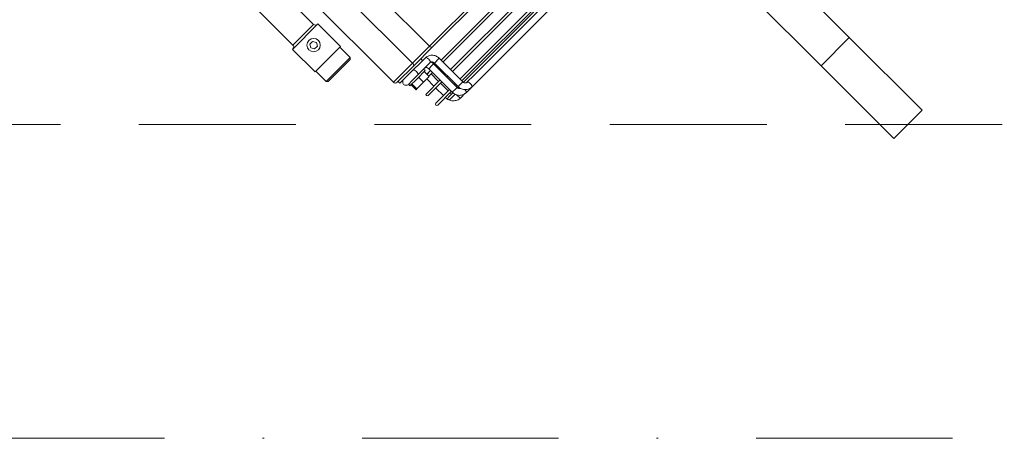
# Model space of a CAD drawing. Header units: millimetres. Extents: x -96593 to 66336, y -23969 to 7139.
# Tile 146 of 256: x -88715 to -88652, y -613 to -587. Entities that reach past the tile are written whole.
import ezdxf

# ---------------------------------------------------------------- set-up
doc = ezdxf.new("R2010")
doc.units = ezdxf.units.MM
doc.linetypes.add('DASHDOT', pattern=[1, 0.5, -0.25, 0, -0.25])
doc.linetypes.add('DASHED', pattern=[0.75, 0.5, -0.25])
for name, color, linetype, lineweight in [('mm_punktwstawienia', 1, 'Continuous', 50), ('PG_OSIE', 1, 'DASHDOT', 18), ('PG_PODCIĄGI', 1, 'DASHED', 18)]:
    doc.layers.add(name, color=color, linetype=linetype, lineweight=lineweight)

# ---------------------------------------------------------------- blocks, each defined once
blk = doc.blocks.new('W_Gorny')
at = {"color": 7, "linetype": 'Continuous', "lineweight": 13}
for p, q in [((143.801, 251.724), (146.801, 251.724)), ((143.801, 244.007), (143.801, 251.724)), ((146.801, 244.007), (146.801, 251.724)), ((146.801, 244.007), (143.801, 244.007)), ((143.801, 230.641), (143.801, 244.007)), ((146.801, 230.641), (146.801, 244.007)), ((123.446, 226.614), (123.017, 226.614)), ((124.155, 226.624), (123.553, 226.624)), ((134.088, 226.624), (124.155, 226.624)), ((122.878, 226.124), (122.351, 226.124)), ((122.351, 225.924), (122.841, 225.924)), ((122.852, 225.874), (122.852, 223.374)), ((123.209, 225.874), (122.852, 225.874)), ((123.352, 225.874), (123.209, 225.874)), ((123.351, 225.924), (123.457, 225.924)), ((123.352, 223.374), (123.352, 225.874)), ((123.453, 225.874), (123.453, 223.374)), ((123.453, 225.874), (123.953, 225.874)), ((123.949, 225.924), (136.933, 225.924)), ((123.953, 223.374), (123.953, 225.874)), ((124.155, 226.124), (124.886, 226.124)), ((136.965, 226.124), (124.886, 226.124)), ((122.852, 225.774), (121.401, 225.774)), ((121.401, 225.574), (122.852, 225.574)), ((122.201, 225.574), (122.201, 224.774)), ((122.701, 224.774), (122.701, 225.574)), ((123.453, 225.774), (123.352, 225.774)), ((123.352, 225.574), (123.453, 225.574)), ((136.928, 225.774), (123.953, 225.774)), ((123.953, 225.574), (136.932, 225.574)), ((122.852, 224.774), (121.401, 224.774)), ((121.401, 224.574), (122.852, 224.574)), ((122.201, 224.574), (122.201, 223.814)), ((122.701, 223.774), (122.701, 224.574)), ((123.453, 224.774), (123.352, 224.774)), ((123.352, 224.574), (123.453, 224.574)), ((136.932, 224.774), (123.953, 224.774)), ((123.953, 224.574), (136.932, 224.574)), ((121.061, 223.814), (121.061, 223.284)), ((121.061, 223.814), (121.159, 223.814)), ((121.159, 223.814), (121.159, 223.284)), ((121.159, 223.814), (121.852, 223.814)), ((121.852, 223.814), (121.852, 223.284)), ((121.852, 223.814), (122.448, 223.814)), ((122.448, 223.814), (122.448, 223.284)), ((122.852, 223.774), (122.448, 223.774)), ((123.453, 223.774), (123.352, 223.774)), ((136.932, 223.774), (123.953, 223.774)), ((121.341, 223.124), (120.941, 223.124)), ((120.954, 223.284), (120.954, 223.124)), ((121.667, 223.284), (120.954, 223.284)), ((121.667, 223.124), (121.341, 223.124)), ((122.554, 223.284), (121.667, 223.284)), ((122.405, 223.124), (121.667, 223.124)), ((123.252, 223.124), (122.405, 223.124)), ((122.448, 223.574), (122.852, 223.574)), ((122.448, 223.564), (122.701, 223.564)), ((122.554, 223.124), (122.554, 223.284)), ((122.701, 223.564), (122.701, 223.574)), ((123.209, 223.374), (122.852, 223.374)), ((123.352, 223.374), (123.209, 223.374)), ((123.352, 223.574), (123.453, 223.574)), ((123.453, 223.374), (123.953, 223.374)), ((123.953, 223.574), (136.932, 223.574)), ((120.254, 222.224), (120.254, 212.138)), ((122.281, 222.224), (120.254, 222.224)), ((120.454, 222.424), (122.211, 222.424)), ((120.554, 222.624), (120.554, 222.424)), ((121.754, 222.624), (120.554, 222.624)), ((122.935, 222.624), (121.754, 222.624)), ((122.211, 222.424), (124.25, 222.424)), ((122.281, 213.337), (122.281, 222.224)), ((124.08, 222.224), (122.281, 222.224)), ((122.935, 222.624), (123.252, 222.624)), ((122.954, 222.424), (122.954, 222.624)), ((124.08, 222.224), (124.08, 214.424)), ((143.801, 222.224), (124.08, 222.224)), ((124.25, 222.424), (143.801, 222.424)), ((116.831, 218.724), (116.731, 218.624)), ((116.731, 218.624), (116.731, 217.524)), ((119.271, 218.624), (116.731, 218.624)), ((116.831, 218.724), (119.171, 218.724)), ((119.271, 218.624), (119.171, 218.724)), ((119.271, 217.524), (119.271, 218.624)), ((116.651, 217.524), (116.651, 215.124)), ((119.351, 217.524), (116.651, 217.524)), ((119.351, 215.124), (119.351, 217.524)), ((117.857, 216.274), (117.713, 216.024)), ((118.146, 216.274), (117.857, 216.274)), ((118.29, 216.024), (118.146, 216.274)), ((117.713, 216.024), (117.857, 215.774)), ((117.857, 215.774), (118.146, 215.774)), ((118.146, 215.774), (118.29, 216.024)), ((119.351, 215.124), (116.651, 215.124)), ((116.901, 214.924), (116.901, 210.404)), ((119.101, 214.924), (116.901, 214.924)), ((119.101, 210.962), (119.101, 214.924))]:
    blk.add_line(p, q, dxfattribs=at)
at = {"color": 7, "linetype": 'Continuous', "lineweight": 13, "flags": 128}
for points in [[(123.017, 226.614), (122.984, 226.595), (122.957, 226.541), (122.939, 226.46), (122.933, 226.364), (122.939, 226.269), (122.944, 226.239)], [(123.66, 226.402), (123.652, 226.47), (123.629, 226.551), (123.594, 226.605), (123.553, 226.624), (123.553, 226.624)], [(124.155, 226.624), (124.196, 226.605), (124.23, 226.551), (124.254, 226.47), (124.262, 226.374), (124.254, 226.279), (124.23, 226.198), (124.196, 226.143), (124.157, 226.124)], [(121.942, 223.124), (121.983, 223.105), (122.018, 223.051), (122.041, 222.97), (122.049, 222.874), (122.041, 222.779), (122.018, 222.698), (121.983, 222.643), (121.942, 222.624)], [(123.252, 223.124), (123.293, 223.105), (123.327, 223.051), (123.351, 222.97), (123.359, 222.874), (123.351, 222.779), (123.327, 222.698), (123.293, 222.643), (123.252, 222.624)], [(122.211, 222.424), (122.224, 222.421), (122.237, 222.409), (122.25, 222.391), (122.26, 222.366), (122.269, 222.335), (122.275, 222.301), (122.279, 222.263), (122.281, 222.224)]]:
    blk.add_lwpolyline(points, dxfattribs=at)
at = {"color": 7, "linetype": 'Continuous', "lineweight": 13}
blk.add_circle((118.001, 216.024), 0.5, dxfattribs=at)
for centre, radius, start, end in [((122.351, 226.024), 0.1, 90, 270), ((121.401, 225.674), 0.1, 90, 270), ((121.401, 224.674), 0.1, 90, 270), ((120.941, 222.874), 0.25, 90, 270), ((120.454, 222.224), 0.2, 90, 180), ((124.267, 222.238), 0.187, 95.057, 184.29145), ((116.701, 214.924), 0.2, 0, 90), ((119.301, 214.924), 0.2, 90, 180)]:
    blk.add_arc(centre, radius, start, end, dxfattribs=at)
for points, knots in [([(123.017, 226.614), (122.983, 226.613), (122.898, 226.61), (122.762, 226.577), (122.618, 226.512), (122.488, 226.419), (122.378, 226.302), (122.291, 226.165), (122.232, 226.012), (122.204, 225.876), (122.202, 225.793), (122.201, 225.764)], [0, 0, 0, 0, 0.077253, 0.199091, 0.320946, 0.442948, 0.565287, 0.688081, 0.811367, 0.935111, 1, 1, 1, 1]), ([(123.553, 226.624), (123.521, 226.623), (123.442, 226.62), (123.317, 226.586), (123.187, 226.52), (123.073, 226.428), (122.978, 226.313), (122.907, 226.179), (122.861, 226.031), (122.855, 225.927), (122.852, 225.874)], [0, 0, 0, 0, 0.0855141, 0.2142635, 0.3429291, 0.4719751, 0.6018345, 0.7327117, 0.864602, 1, 1, 1, 1]), ([(124.155, 226.624), (124.123, 226.623), (124.043, 226.62), (123.918, 226.586), (123.788, 226.52), (123.674, 226.428), (123.579, 226.313), (123.508, 226.179), (123.462, 226.031), (123.456, 225.927), (123.453, 225.874)], [0, 0, 0, 0, 0.085514, 0.214263, 0.342929, 0.471975, 0.601835, 0.732712, 0.864602, 1, 1, 1, 1]), ([(122.701, 225.764), (122.702, 225.779), (122.704, 225.827), (122.715, 225.884), (122.735, 225.918), (122.739, 225.924)], [0, 0, 0, 0, 0.26008, 0.869474, 1, 1, 1, 1]), ([(123.352, 225.874), (123.352, 225.886), (123.354, 225.927), (123.372, 225.993), (123.414, 226.059), (123.457, 226.098), (123.484, 226.107), (123.492, 226.109)], [0, 0, 0, 0, 0.107845, 0.36208, 0.618474, 0.881138, 1, 1, 1, 1]), ([(123.953, 225.874), (123.953, 225.886), (123.955, 225.927), (123.973, 225.993), (124.015, 226.06), (124.069, 226.104), (124.117, 226.122), (124.145, 226.124), (124.155, 226.124)], [0, 0, 0, 0, 0.083591, 0.280649, 0.479379, 0.682969, 0.898515, 1, 1, 1, 1]), ([(122.852, 223.374), (122.851, 223.362), (122.85, 223.322), (122.831, 223.256), (122.79, 223.189), (122.736, 223.144), (122.688, 223.126), (122.659, 223.125), (122.65, 223.124)], [0, 0, 0, 0, 0.083591, 0.280649, 0.479378, 0.68297, 0.898514, 1, 1, 1, 1]), ([(123.252, 222.624), (123.283, 222.626), (123.363, 222.629), (123.488, 222.663), (123.618, 222.728), (123.732, 222.821), (123.827, 222.936), (123.898, 223.07), (123.944, 223.218), (123.95, 223.322), (123.953, 223.374)], [0, 0, 0, 0, 0.085514, 0.214264, 0.342929, 0.471975, 0.601835, 0.732712, 0.864603, 1, 1, 1, 1]), ([(123.453, 223.374), (123.453, 223.362), (123.451, 223.322), (123.433, 223.256), (123.391, 223.189), (123.337, 223.144), (123.289, 223.126), (123.261, 223.125), (123.252, 223.124)], [0, 0, 0, 0, 0.083591, 0.280649, 0.479378, 0.68297, 0.898516, 1, 1, 1, 1]), ([(123.313, 223.139), (123.321, 223.165), (123.347, 223.241), (123.35, 223.321), (123.352, 223.374)], [0, 0, 0, 0, 0.342735, 1, 1, 1, 1])]:
    blk.add_open_spline(points, degree=3, knots=knots, dxfattribs=at)
blk = doc.blocks.new('A$C2E197AD3')
at = {"layer": 'PG_OSIE', "color": 252, "ltscale": 25}
blk.add_lwpolyline([(696.174, 1707.5), (2976.416, 1707.5)], dxfattribs=at)
at = {"layer": 'PG_PODCIĄGI', "color": 252, "ltscale": 20}
blk.add_lwpolyline([(924.843, 1727.5), (2778.843, 1727.5)], dxfattribs=at)
at = {"color": 252, "lineweight": 13, "xscale": -0.8500000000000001, "yscale": 0.8500000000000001, "zscale": 0.8500000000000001, "rotation": 224.999999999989}
blk.add_blockref('W_Gorny', (2475.214, 1791.465), dxfattribs=at)

msp = doc.modelspace()

# ---------------------------------------------------------------- block references
at = {"layer": 'mm_punktwstawienia', "lineweight": 60}
msp.add_blockref('A$C2E197AD3', (-91372.024, -2320.702), dxfattribs=at)

doc.saveas('drawing.dxf')
